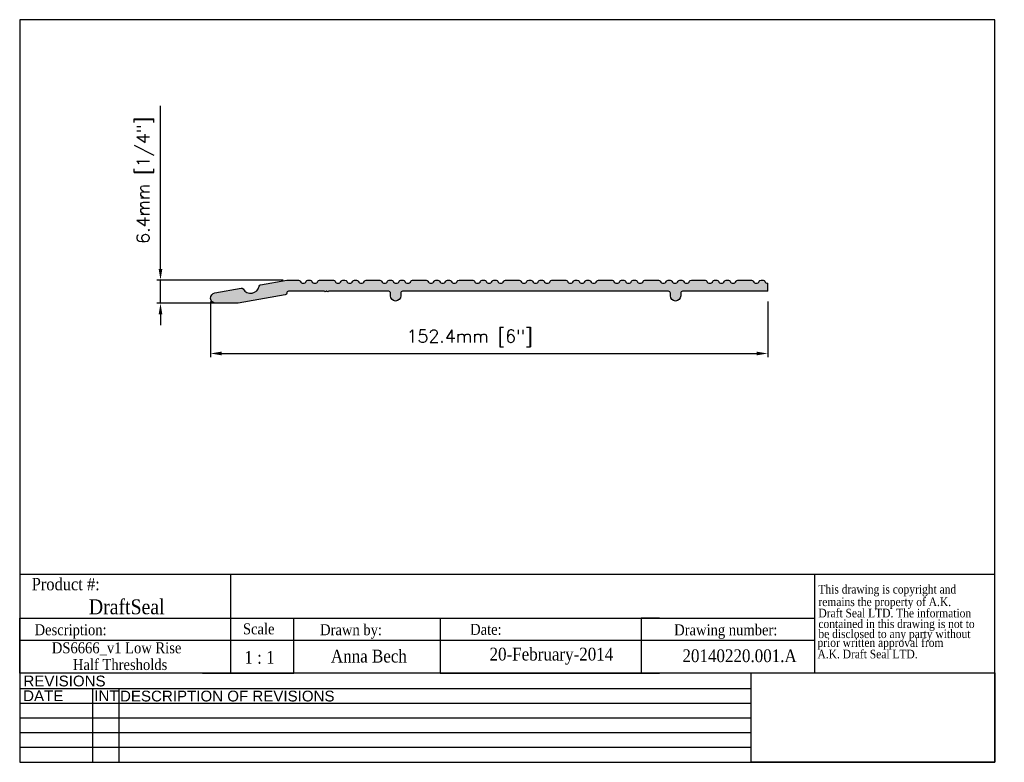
# Model space of a CAD drawing. Header units: millimetres. Extents: x 2362 to 2631, y 15 to 219.
import ezdxf
from ezdxf.enums import TextEntityAlignment as Align

# ---------------------------------------------------------------- set-up
doc = ezdxf.new("R2010")
doc.units = ezdxf.units.MM
doc.header["$MEASUREMENT"] = 0
doc.layers.add('AM_5', color=3, linetype='Continuous', lineweight=25)
doc.layers.add('BORDER', color=7, linetype='Continuous', lineweight=25)
doc.layers.add('FRAME', color=7, linetype='Continuous')
doc.styles.add('DS GROUP', font='arial.ttf')
doc.styles.get("Standard").update_dxf_attribs({"font": 'ROMANS.SHX'})
doc.styles.add('TAG', font='GARA.TTF')
doc.dimstyles.new('AM_ISO$0', dxfattribs={"dimtxt": 1.5, "dimasz": 1.5, "dimexe": 1, "dimexo": 1, "dimgap": 1.5, "dimtad": 1, "dimdec": 0, "dimdsep": 46, "dimtxsty": 'Standard', "dimcen": 0, "dimclrd": 256, "dimclre": 256, "dimclrt": 2, "dimadec": 0, "dimazin": 2, "dimtp": 0.1, "dimtm": 0.1, "dimtfac": 0.71, "dimtdec": 0, "dimtmove": 0, "dimatfit": 3, "dimfxl": 1, "dimlwd": -1, "dimlwe": -1, "dimarcsym": 1})
picture_1 = doc.add_image_def('image1.bmp', size_in_pixel=(901, 331))

# ---------------------------------------------------------------- blocks, each defined once
blk = doc.blocks.new('A$C08671A0E')
at = {"layer": 'FRAME', "style": 'TAG'}
for s, p in [('This drawing is copyright and', (14.8, -52.3)), ('remains the property of A.K.', (14.8, -101.5)), ('Draft Seal LTD. The information', (14.8, -145.7)), ('contained in this drawing is not to  ', (14.8, -187.4)), ('be disclosed to any party without ', (14.8, -226.7)), (' prior written approval from', (0, -261.2)), (' A.K. Draft Seal LTD.', (0, -306.1))]:
    blk.add_text(s, height=33.819, dxfattribs=at).set_placement(p)
blk = doc.blocks.new('*D465')
at = {"layer": 'AM_5', "linetype": 'ByBlock', "transparency": 16777216}
for p, q in [((2414.27, 141.36), (2414.27, 126.17)), ((2566.67, 141.36), (2566.67, 126.17)), ((2417.27, 127.17), (2563.67, 127.17))]:
    blk.add_line(p, q, dxfattribs=at)
at = {"layer": 'AM_5', "transparency": 16777216}
for points in [[(2417.27, 127.67), (2417.27, 126.67), (2414.27, 127.17)], [(2563.67, 127.67), (2563.67, 126.67), (2566.67, 127.17)]]:
    blk.add_solid(points, dxfattribs=at)
at = {"layer": 'Defpoints', "color": 0, "transparency": 16777216}
for p in [(2414.27, 142.36), (2566.67, 142.36), (2566.67, 127.17)]:
    blk.add_point(p, dxfattribs=at)
at = {"layer": 'AM_5', "color": 7, "transparency": 16777216, "insert": (2485.1, 131.33), "char_height": 3.5, "attachment_point": 5}
blk.add_mtext('152.4mm [6"]', dxfattribs=at)
blk = doc.blocks.new('*D466')
at = {"layer": 'AM_5', "linetype": 'ByBlock', "transparency": 16777216}
for p, q in [((2400.57, 150.26), (2400.57, 194.91)), ((2434.12, 147.26), (2399.57, 147.26)), ((2400.57, 140.91), (2400.57, 147.26)), ((2417.74, 140.91), (2399.57, 140.91)), ((2400.57, 137.91), (2400.57, 134.91))]:
    blk.add_line(p, q, dxfattribs=at)
at = {"layer": 'AM_5', "transparency": 16777216}
for points in [[(2400.07, 150.26), (2401.07, 150.26), (2400.57, 147.26)], [(2400.07, 137.91), (2401.07, 137.91), (2400.57, 140.91)]]:
    blk.add_solid(points, dxfattribs=at)
at = {"layer": 'Defpoints', "color": 0, "transparency": 16777216}
for p in [(2400.57, 147.26), (2435.12, 147.26), (2418.74, 140.91)]:
    blk.add_point(p, dxfattribs=at)
at = {"layer": 'AM_5', "color": 7, "transparency": 16777216, "insert": (2396.4, 174.58), "char_height": 3.5, "attachment_point": 5, "rotation": 90}
blk.add_mtext('6.4mm [1/4"]', dxfattribs=at)

msp = doc.modelspace()

# ---------------------------------------------------------------- hatches: boundary and pattern name
msp.add_hatch(color=256).paths.add_polyline_path([(2539.56, 144.21, -0.414214), (2540.06, 143.71), (2540.06, 142.93, 1), (2542.86, 142.93), (2542.86, 143.71, -0.414214), (2543.36, 144.21), (2566.67, 144.21), (2566.67, 146.37, -0.294776), (2565.89, 146.94, 0.310114), (2565.43, 147.26), (2564.84, 147.26, 0.310114), (2564.37, 146.94, -0.686221), (2562.71, 146.94, 0.310114), (2562.25, 147.26), (2558.49, 147.26, 0.310114), (2558.02, 146.94, -0.686221), (2556.36, 146.94, 0.310114), (2555.9, 147.26), (2555.31, 147.26, 0.310114), (2554.84, 146.94, -0.686221), (2553.18, 146.94, 0.310114), (2552.72, 147.26), (2552.13, 147.26, 0.310114), (2551.66, 146.94, -0.686221), (2550, 146.94, 0.310114), (2549.54, 147.26), (2545.78, 147.26, 0.310114), (2545.31, 146.94, -0.686221), (2543.65, 146.94, 0.310114), (2543.19, 147.26), (2542.6, 147.26, 0.310114), (2542.13, 146.94, -0.686221), (2540.47, 146.94, 0.310114), (2540.01, 147.26), (2539.42, 147.26, 0.310114), (2538.95, 146.94, -0.686221), (2537.29, 146.94, 0.310114), (2536.83, 147.26), (2533.07, 147.26, 0.310114), (2532.6, 146.94, -0.686221), (2530.94, 146.94, 0.310114), (2530.48, 147.26), (2529.89, 147.26, 0.310114), (2529.42, 146.94, -0.686221), (2527.76, 146.94, 0.310114), (2527.3, 147.26), (2526.71, 147.26, 0.310114), (2526.24, 146.94, -0.686221), (2524.58, 146.94, 0.310114), (2524.12, 147.26), (2520.36, 147.26, 0.310114), (2519.89, 146.94, -0.686221), (2518.23, 146.94, 0.310114), (2517.77, 147.26), (2517.18, 147.26, 0.310114), (2516.71, 146.94, -0.686221), (2515.05, 146.94, 0.310114), (2514.59, 147.26), (2514, 147.26, 0.310114), (2513.53, 146.94, -0.686221), (2511.87, 146.94, 0.310114), (2511.41, 147.26), (2507.65, 147.26, 0.310114), (2507.18, 146.94, -0.686221), (2505.52, 146.94, 0.310114), (2505.06, 147.26), (2504.47, 147.26, 0.310114), (2504, 146.94, -0.686221), (2502.34, 146.94, 0.310114), (2501.88, 147.26), (2501.29, 147.26, 0.310114), (2500.82, 146.94, -0.686221), (2499.16, 146.94, 0.310114), (2498.7, 147.26), (2494.94, 147.26, 0.310114), (2494.47, 146.94, -0.686221), (2492.81, 146.94, 0.310114), (2492.35, 147.26), (2491.76, 147.26, 0.310114), (2491.29, 146.94, -0.686221), (2489.63, 146.94, 0.310114), (2489.17, 147.26), (2488.58, 147.26, 0.310114), (2488.11, 146.94, -0.686221), (2486.45, 146.94, 0.310114), (2485.99, 147.26), (2482.23, 147.26, 0.310114), (2481.76, 146.94, -0.686221), (2480.1, 146.94, 0.310114), (2479.64, 147.26), (2479.05, 147.26, 0.310114), (2478.58, 146.94, -0.686221), (2476.92, 146.94, 0.310114), (2476.46, 147.26), (2475.87, 147.26, 0.310114), (2475.4, 146.94, -0.686221), (2473.74, 146.94, 0.310114), (2473.28, 147.26), (2469.52, 147.26, 0.310114), (2469.05, 146.94, -0.686221), (2467.39, 146.94, 0.310114), (2466.93, 147.26), (2466.34, 147.26, 0.310114), (2465.87, 146.94, -0.686221), (2464.21, 146.94, 0.310114), (2463.75, 147.26), (2463.16, 147.26, 0.310114), (2462.69, 146.94, -0.686221), (2461.03, 146.94, 0.310114), (2460.57, 147.26), (2456.81, 147.26, 0.310114), (2456.34, 146.94, -0.686221), (2454.68, 146.94, 0.310114), (2454.22, 147.26), (2453.63, 147.26, 0.310114), (2453.16, 146.94, -0.686221), (2451.5, 146.94, 0.310114), (2451.04, 147.26), (2450.45, 147.26, 0.310114), (2449.98, 146.94, -0.686221), (2448.32, 146.94, 0.310114), (2447.86, 147.26), (2444.1, 147.26, 0.310114), (2443.63, 146.94, -0.686221), (2441.97, 146.94, 0.310114), (2441.51, 147.26), (2440.92, 147.26, 0.310114), (2440.45, 146.94, -0.686221), (2438.79, 146.94, 0.310114), (2438.33, 147.26), (2435.12, 147.26), (2427.97, 146, 0.313115), (2427.56, 145.59, -0.694299), (2423.15, 144.82, 0.313115), (2422.63, 145.06), (2415.47, 143.79, 0.916331), (2415.73, 140.91), (2421.76, 140.91, 0.043661), (2421.84, 140.92), (2434.71, 143.18, 0.373075), (2435.12, 143.69, -0.423388), (2435.62, 144.21), (2445.38, 144.21, 0.525924), (2445.87, 144.21), (2446.09, 144.21, 0.525924), (2446.58, 144.21), (2462.99, 144.21, -0.414214), (2463.49, 143.71), (2463.49, 142.93, 1), (2466.29, 142.93), (2466.29, 143.71, -0.414214), (2466.79, 144.21)])

# ---------------------------------------------------------------- linework, layer by layer
for p, q in [((2566.67, 144.21), (2566.67, 146.37)), ((2362.06, 66.79), (2579.51, 66.79)), ((2419.68, 66.79), (2419.68, 54.73)), ((2579.51, 66.79), (2579.51, 39.73)), ((2362.06, 39.73), (2362.06, 54.73)), ((2362.06, 54.73), (2579.51, 54.73)), ((2362.06, 54.73), (2362.06, 49.73)), ((2362.06, 54.73), (2362.06, 48.73)), ((2362.06, 54.73), (2412.06, 54.73)), ((2419.68, 54.73), (2419.68, 39.73)), ((2437.06, 39.73), (2437.06, 54.73)), ((2437.06, 54.73), (2477.06, 54.73)), ((2477.06, 54.73), (2477.06, 39.73)), ((2537.06, 54.73), (2532.06, 54.73)), ((2532.06, 54.73), (2532.06, 39.73)), ((2362.06, 48.73), (2362.06, 50.23)), ((2362.06, 48.73), (2579.51, 48.73)), ((2362.06, 39.73), (2362.06, 42.73)), ((2412.06, 39.73), (2437.06, 39.73)), ((2477.06, 39.73), (2537.06, 39.73))]:
    msp.add_line(p, q)
msp.add_lwpolyline([(2566.67, 144.21), (2543.36, 144.21, 0.414214), (2542.86, 143.71), (2542.86, 142.93, -1), (2540.06, 142.93), (2540.06, 143.71, 0.414214), (2539.56, 144.21), (2466.79, 144.21, 0.414214), (2466.29, 143.71), (2466.29, 142.93, -1), (2463.49, 142.93), (2463.49, 143.71, 0.414214), (2462.99, 144.21), (2446.58, 144.21, -0.525924), (2446.09, 144.21), (2445.87, 144.21, -0.525924), (2445.38, 144.21), (2435.62, 144.21, 0.414214), (2435.12, 143.71), (2435.12, 143.68, -0.36397), (2434.71, 143.18), (2421.84, 140.92, -0.043661), (2421.76, 140.91), (2415.73, 140.91, -0.916331), (2415.47, 143.79), (2422.63, 145.06, -0.313115), (2423.15, 144.82, 0.694299), (2427.56, 145.59, -0.313115), (2427.97, 146), (2435.12, 147.26), (2438.33, 147.26, -0.310114), (2438.79, 146.94, 0.686221), (2440.45, 146.94, -0.310114), (2440.92, 147.26), (2441.51, 147.26, -0.310114), (2441.97, 146.94, 0.686221), (2443.63, 146.94, -0.310114), (2444.1, 147.26), (2447.86, 147.26, -0.310114), (2448.32, 146.94, 0.686221), (2449.98, 146.94, -0.310114), (2450.45, 147.26), (2451.04, 147.26, -0.310114), (2451.5, 146.94, 0.686221), (2453.16, 146.94, -0.310114), (2453.63, 147.26), (2454.22, 147.26, -0.310114), (2454.68, 146.94, 0.686221), (2456.34, 146.94, -0.310114), (2456.81, 147.26), (2460.57, 147.26, -0.310114), (2461.03, 146.94, 0.686221), (2462.69, 146.94, -0.310114), (2463.16, 147.26), (2463.75, 147.26, -0.310114), (2464.21, 146.94, 0.686221), (2465.87, 146.94, -0.310114), (2466.34, 147.26), (2466.93, 147.26, -0.310114), (2467.39, 146.94, 0.686221), (2469.05, 146.94, -0.310114), (2469.52, 147.26), (2473.28, 147.26, -0.310114), (2473.74, 146.94, 0.686221), (2475.4, 146.94, -0.310114), (2475.87, 147.26), (2476.46, 147.26, -0.310114), (2476.92, 146.94, 0.686221), (2478.58, 146.94, -0.310114), (2479.05, 147.26), (2479.64, 147.26, -0.310114), (2480.1, 146.94, 0.686221), (2481.76, 146.94, -0.310114), (2482.23, 147.26), (2485.99, 147.26, -0.310114), (2486.45, 146.94, 0.686221), (2488.11, 146.94, -0.310114), (2488.58, 147.26), (2489.17, 147.26, -0.310114), (2489.63, 146.94, 0.686221), (2491.29, 146.94, -0.310114), (2491.76, 147.26), (2492.35, 147.26, -0.310114), (2492.81, 146.94, 0.686221), (2494.47, 146.94, -0.310114), (2494.94, 147.26), (2498.7, 147.26, -0.310114), (2499.16, 146.94, 0.686221), (2500.82, 146.94, -0.310114), (2501.29, 147.26), (2501.88, 147.26, -0.310114), (2502.34, 146.94, 0.686221), (2504, 146.94, -0.310114), (2504.47, 147.26), (2505.06, 147.26, -0.310114), (2505.52, 146.94, 0.686221), (2507.18, 146.94, -0.310114), (2507.65, 147.26), (2511.41, 147.26, -0.310114), (2511.87, 146.94, 0.686221), (2513.53, 146.94, -0.310114), (2514, 147.26), (2514.59, 147.26, -0.310114), (2515.05, 146.94, 0.686221), (2516.71, 146.94, -0.310114), (2517.18, 147.26), (2517.77, 147.26, -0.310114), (2518.23, 146.94, 0.686221), (2519.89, 146.94, -0.310114), (2520.36, 147.26), (2524.12, 147.26, -0.310114), (2524.58, 146.94, 0.686221), (2526.24, 146.94, -0.310114), (2526.71, 147.26), (2527.3, 147.26, -0.310114), (2527.76, 146.94, 0.686221), (2529.42, 146.94, -0.310114), (2529.89, 147.26), (2530.48, 147.26, -0.310114), (2530.94, 146.94, 0.686221), (2532.6, 146.94, -0.310114), (2533.07, 147.26), (2536.83, 147.26, -0.310114), (2537.29, 146.94, 0.686221), (2538.95, 146.94, -0.310114), (2539.42, 147.26), (2540.01, 147.26, -0.310114), (2540.47, 146.94, 0.686221), (2542.13, 146.94, -0.310114), (2542.6, 147.26), (2543.19, 147.26, -0.310114), (2543.65, 146.94, 0.686221), (2545.31, 146.94, -0.310114), (2545.78, 147.26), (2549.54, 147.26, -0.310114), (2550, 146.94, 0.686221), (2551.66, 146.94, -0.310114), (2552.13, 147.26), (2552.72, 147.26, -0.310114), (2553.18, 146.94, 0.686221), (2554.84, 146.94, -0.310114), (2555.31, 147.26), (2555.9, 147.26, -0.310114), (2556.36, 146.94, 0.686221), (2558.02, 146.94, -0.310114), (2558.49, 147.26), (2562.25, 147.26, -0.310114), (2562.71, 146.94, 0.686221), (2564.37, 146.94, -0.310114), (2564.84, 147.26), (2565.43, 147.26, -0.310114), (2565.89, 146.94, 0.294776), (2566.67, 146.37)], format="xyb")
at = {"layer": 'BORDER'}
for p, q in [((2362.06, 218.5), (2362.06, 15.3)), ((2628.76, 218.5), (2362.06, 218.5)), ((2628.76, 15.3), (2628.76, 218.5)), ((2579.51, 66.79), (2628.76, 66.79)), ((2628.76, 39.73), (2362.06, 39.73)), ((2562.14, 35.42), (2362.06, 35.42)), ((2381.93, 35.42), (2381.93, 15.3)), ((2389.14, 35.42), (2389.14, 15.3)), ((2562.14, 31.4), (2362.06, 31.4)), ((2562.14, 27.37), (2362.06, 27.37)), ((2562.14, 23.35), (2362.06, 23.35)), ((2562.14, 19.33), (2362.06, 19.33)), ((2362.06, 15.3), (2628.76, 15.3))]:
    msp.add_line(p, q, dxfattribs=at)
at = {"layer": 'FRAME', "color": 1}
for q in [(2562.14, 39.74), (2562.14, 39.73)]:
    msp.add_line((2562.14, 15.3), q, dxfattribs=at)

# ---------------------------------------------------------------- block references
at = {"xscale": 0.06987750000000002, "yscale": 0.06987750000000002, "zscale": 0.06987750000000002}
msp.add_blockref('A$C08671A0E', (2579.51, 65.14), dxfattribs=at)

# ---------------------------------------------------------------- texts
at = {"layer": 'BORDER', "attachment_point": 2, "style": 'DS GROUP'}
for s, width, insert, char_height in [('REVISIONS', 20.3868, (2374.32, 39.03), 2.953), ('DATE', 20.3868, (2368.5, 34.99), 2.953), ('INT', 20.3868, (2385.79, 34.99), 2.953), ('DESCRIPTION OF REVISIONS', 103.8609, (2418.84, 34.91), 2.9531)]:
    msp.add_mtext_dynamic_manual_height_columns(s, width=width, gutter_width=7.5, heights=[0], dxfattribs=dict(at, insert=insert, char_height=char_height))
at = {"layer": 'FRAME', "style": 'TAG'}
for s, height, p in [('Product #:', 3.382, (2374.65, 64.13)), ('DraftSeal', 4.069, (2391.34, 57.98)), ('Description:', 3, (2375.98, 51.11)), ('Drawn by:', 3, (2452.69, 51.18)), ('Date:', 3, (2489.58, 51.66)), ('Drawing number:', 3, (2555.2, 51.15)), ('1 : 1', 3.5, (2427.65, 44)), ('Anna Bech', 3.5, (2457.58, 44.44)), ('20-February-2014', 3.5, (2507.5, 44.44)), ('20140220.001.A', 3.5, (2558.98, 44.45))]:
    msp.add_text(s, height=height, dxfattribs=at).set_placement(p, align=Align.MIDDLE)
msp.add_text('Scale', height=3, dxfattribs=at).set_placement((2423.13, 50.32))
for s, p in [('DS6666_v1 Low Rise', (2388.57, 45.14)), ('Half Thresholds  ', (2390.52, 40.56))]:
    msp.add_text(s, height=3, dxfattribs=at).set_placement(p, align=Align.CENTER)

# ---------------------------------------------------------------- dimensions: what is measured, and where the dimension line sits
at = {"layer": 'AM_5'}
dim = msp.add_linear_dim(base=(2400.56848329, 147.25859815), p1=(2418.74196284, 140.90859815), p2=(2435.12350428, 147.25859815), angle=90, dimstyle='AM_ISO$0', override={"dimtxt": 3.5, "dimasz": 3, "dimdec": 1, "dimpost": '<>mm', "dimclrt": 7}, dxfattribs=at)
dim.commit()
dim.dimension.update_dxf_attribs({"geometry": '*D466', "text_midpoint": (2400.56848329, 174.57637667), "dimtype": 160})
dim = msp.add_linear_dim(base=(2566.67, 127.17), p1=(2414.27, 142.36), p2=(2566.67, 142.36), dimstyle='AM_ISO$0', override={"dimtxt": 3.5, "dimasz": 3, "dimdec": 1, "dimpost": '<>mm', "dimclrt": 7}, dxfattribs=at)
dim.commit()
dim.dimension.update_dxf_attribs({"geometry": '*D465', "text_midpoint": (2485.1, 127.17), "dimtype": 160})

# ---------------------------------------------------------------- pictures from other files: only their frames are drawn
image = msp.add_image(picture_1, insert=(2562.14, 15.3), size_in_units=(66.62, 24.47))
image.dxf.flags = 7

doc.saveas('drawing.dxf')
